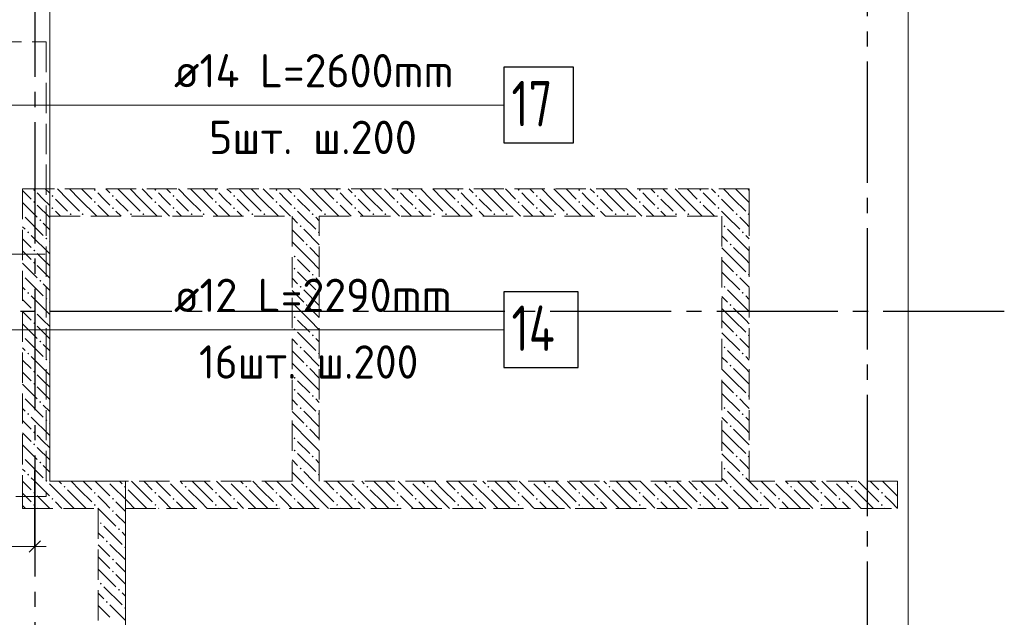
# Model space of a CAD drawing. Header units: millimetres. Extents: x 0 to 31317, y 0 to 42000.
# Tile 7 of 12: x 16225 to 22729, y 26532 to 30477. Entities that reach past the tile are written whole.
import ezdxf

# ---------------------------------------------------------------- set-up
doc = ezdxf.new("R2010")
doc.units = ezdxf.units.MM
doc.linetypes.add('______2', pattern=[270, 200, -70])
doc.linetypes.add('______5', pattern=[1100, 800, -100, 100, -100])
for name, color, linetype, lineweight in [('Standard', 7, 'Continuous', 25), ('ДОП Верх по У', 7, 'Continuous', 25), ('ЖБ Перекрытие верхний уровень', 7, 'Continuous', 35), ('ЖБ Стена верхний уровень', 7, 'Continuous', 35), ('Оси', 40, '______5', 18), ('Позиционная метка номер позиции', 7, 'Continuous', 13), ('Примечания', 7, 'Continuous', 25)]:
    doc.layers.add(name, color=color, linetype=linetype, lineweight=lineweight)
doc.styles.add('ISOCPEUR', font='txt')

msp = doc.modelspace()

# ---------------------------------------------------------------- hatches: boundary and pattern name
at = {"layer": 'ЖБ Стена верхний уровень', "linetype": 'Continuous', "lineweight": 18, "transparency": 33554687}
for points in [[(16314.5, 29353.1), (16321, 29359.6), (16327.5, 29353.1), (16321, 29346.6)], [(16714.5, 29353.1), (16721, 29359.6), (16727.5, 29353.1), (16721, 29346.6)], [(17114.5, 29353.1), (17121, 29359.6), (17127.5, 29353.1), (17121, 29346.6)], [(17514.5, 29353.1), (17521, 29359.6), (17527.5, 29353.1), (17521, 29346.6)], [(17914.5, 29353.1), (17921, 29359.6), (17927.5, 29353.1), (17921, 29346.6)], [(18314.5, 29353.1), (18321, 29359.6), (18327.5, 29353.1), (18321, 29346.6)], [(18714.5, 29353.1), (18721, 29359.6), (18727.4, 29353.1), (18721, 29346.6)], [(19114.5, 29353.1), (19121, 29359.6), (19127.4, 29353.1), (19121, 29346.6)], [(19514.5, 29353.1), (19521, 29359.6), (19527.4, 29353.1), (19521, 29346.6)], [(19914.5, 29353.1), (19921, 29359.6), (19927.4, 29353.1), (19921, 29346.6)], [(20314.5, 29353.1), (20321, 29359.6), (20327.4, 29353.1), (20321, 29346.6)], [(20714.5, 29353.1), (20721, 29359.6), (20727.4, 29353.1), (20721, 29346.6)], [(16314.5, 29273.1), (16321, 29279.6), (16327.5, 29273.1), (16321, 29266.6)], [(16434.5, 29313.1), (16440.9, 29319.6), (16447.4, 29313.1), (16440.9, 29306.6)], [(16714.5, 29273.1), (16721, 29279.6), (16727.5, 29273.1), (16721, 29266.6)], [(16834.5, 29313.1), (16840.9, 29319.6), (16847.4, 29313.1), (16840.9, 29306.6)], [(17114.5, 29273.1), (17121, 29279.6), (17127.5, 29273.1), (17121, 29266.6)], [(17234.5, 29313.1), (17240.9, 29319.6), (17247.4, 29313.1), (17240.9, 29306.6)], [(17514.5, 29273.1), (17521, 29279.6), (17527.5, 29273.1), (17521, 29266.6)], [(17634.5, 29313.1), (17640.9, 29319.6), (17647.4, 29313.1), (17640.9, 29306.6)], [(17914.5, 29273.1), (17921, 29279.6), (17927.5, 29273.1), (17921, 29266.6)], [(18034.5, 29313.1), (18040.9, 29319.6), (18047.4, 29313.1), (18040.9, 29306.6)], [(18314.5, 29273.1), (18321, 29279.6), (18327.5, 29273.1), (18321, 29266.6)], [(18434.5, 29313.1), (18440.9, 29319.6), (18447.4, 29313.1), (18440.9, 29306.6)], [(18714.5, 29273.1), (18721, 29279.6), (18727.4, 29273.1), (18721, 29266.6)], [(18834.5, 29313.1), (18840.9, 29319.6), (18847.4, 29313.1), (18840.9, 29306.6)], [(19114.5, 29273.1), (19121, 29279.6), (19127.4, 29273.1), (19121, 29266.6)], [(19234.5, 29313.1), (19240.9, 29319.6), (19247.4, 29313.1), (19240.9, 29306.6)], [(19514.5, 29273.1), (19521, 29279.6), (19527.4, 29273.1), (19521, 29266.6)], [(19634.5, 29313.1), (19640.9, 29319.6), (19647.4, 29313.1), (19640.9, 29306.6)], [(19914.5, 29273.1), (19921, 29279.6), (19927.4, 29273.1), (19921, 29266.6)], [(20034.5, 29313.1), (20040.9, 29319.6), (20047.4, 29313.1), (20040.9, 29306.6)], [(20314.5, 29273.1), (20321, 29279.6), (20327.4, 29273.1), (20321, 29266.6)], [(20434.5, 29313.1), (20440.9, 29319.6), (20447.4, 29313.1), (20440.9, 29306.6)], [(20714.5, 29273.1), (20721, 29279.6), (20727.4, 29273.1), (20721, 29266.6)], [(20834.5, 29313.1), (20840.9, 29319.6), (20847.4, 29313.1), (20840.9, 29306.6)], [(16434.5, 29233.1), (16440.9, 29239.6), (16447.4, 29233.1), (16440.9, 29226.6)], [(16834.5, 29233.1), (16840.9, 29239.6), (16847.4, 29233.1), (16840.9, 29226.6)], [(17234.5, 29233.1), (17240.9, 29239.6), (17247.4, 29233.1), (17240.9, 29226.6)], [(17634.5, 29233.1), (17640.9, 29239.6), (17647.4, 29233.1), (17640.9, 29226.6)], [(18034.5, 29233.1), (18040.9, 29239.6), (18047.4, 29233.1), (18040.9, 29226.6)], [(18434.5, 29233.1), (18440.9, 29239.6), (18447.4, 29233.1), (18440.9, 29226.6)], [(18834.5, 29233.1), (18840.9, 29239.6), (18847.4, 29233.1), (18840.9, 29226.6)], [(19234.5, 29233.1), (19240.9, 29239.6), (19247.4, 29233.1), (19240.9, 29226.6)], [(19634.5, 29233.1), (19640.9, 29239.6), (19647.4, 29233.1), (19640.9, 29226.6)], [(20034.5, 29233.1), (20040.9, 29239.6), (20047.4, 29233.1), (20040.9, 29226.6)], [(20434.5, 29233.1), (20440.9, 29239.6), (20447.4, 29233.1), (20440.9, 29226.6)], [(20834.5, 29233.1), (20840.9, 29239.6), (20847.4, 29233.1), (20840.9, 29226.6)], [(16244, 29196.6), (16247.4, 29193.1), (16244, 29189.7)], [(16354.4, 29153.1), (16360.9, 29159.6), (16367.4, 29153.1), (16360.9, 29146.6)], [(16554.4, 29193.1), (16560.9, 29199.6), (16567.4, 29193.1), (16560.9, 29186.6)], [(16634.5, 29193.1), (16640.9, 29199.6), (16647.4, 29193.1), (16640.9, 29186.6)], [(16954.4, 29193.1), (16960.9, 29199.6), (16967.4, 29193.1), (16960.9, 29186.6)], [(17034.5, 29193.1), (17040.9, 29199.6), (17047.4, 29193.1), (17040.9, 29186.6)], [(17354.4, 29193.1), (17360.9, 29199.6), (17367.4, 29193.1), (17360.9, 29186.6)], [(17434.5, 29193.1), (17440.9, 29199.6), (17447.4, 29193.1), (17440.9, 29186.6)], [(17754.4, 29193.1), (17760.9, 29199.6), (17767.4, 29193.1), (17760.9, 29186.6)], [(17834.5, 29193.1), (17840.9, 29199.6), (17847.4, 29193.1), (17840.9, 29186.6)], [(18154.4, 29193.1), (18160.9, 29199.6), (18167.4, 29193.1), (18160.9, 29186.6)], [(18234.5, 29193.1), (18240.9, 29199.6), (18247.4, 29193.1), (18240.9, 29186.6)], [(18554.4, 29193.1), (18560.9, 29199.6), (18567.4, 29193.1), (18560.9, 29186.6)], [(18634.5, 29193.1), (18640.9, 29199.6), (18647.4, 29193.1), (18640.9, 29186.6)], [(18954.4, 29193.1), (18960.9, 29199.6), (18967.4, 29193.1), (18960.9, 29186.6)], [(19034.5, 29193.1), (19040.9, 29199.6), (19047.4, 29193.1), (19040.9, 29186.6)], [(19354.4, 29193.1), (19360.9, 29199.6), (19367.4, 29193.1), (19360.9, 29186.6)], [(19434.5, 29193.1), (19440.9, 29199.6), (19447.4, 29193.1), (19440.9, 29186.6)], [(19754.4, 29193.1), (19760.9, 29199.6), (19767.4, 29193.1), (19760.9, 29186.6)], [(19834.5, 29193.1), (19840.9, 29199.6), (19847.4, 29193.1), (19840.9, 29186.6)], [(20154.4, 29193.1), (20160.9, 29199.6), (20167.4, 29193.1), (20160.9, 29186.6)], [(20234.5, 29193.1), (20240.9, 29199.6), (20247.4, 29193.1), (20240.9, 29186.6)], [(20554.4, 29193.1), (20560.9, 29199.6), (20567.4, 29193.1), (20560.9, 29186.6)], [(20634.5, 29193.1), (20640.9, 29199.6), (20647.4, 29193.1), (20640.9, 29186.6)], [(20954.4, 29193.1), (20960.9, 29199.6), (20967.4, 29193.1), (20960.9, 29186.6)], [(21034.5, 29193.1), (21040.9, 29199.6), (21044, 29196.6), (21044, 29189.7), (21040.9, 29186.6)], [(16274.5, 29073.1), (16281, 29079.6), (16287.5, 29073.1), (16281, 29066.6)], [(18074.5, 29113.1), (18081, 29119.6), (18087.5, 29113.1), (18081, 29106.6)], [(18194.5, 29073.1), (18201, 29079.6), (18204, 29076.6), (18204, 29069.7), (18201, 29066.6)], [(20874.5, 29113.1), (20881, 29119.6), (20887.5, 29113.1), (20881, 29106.6)], [(20994.5, 29073.1), (21001, 29079.6), (21007.5, 29073.1), (21001, 29066.6)], [(16394.5, 29033.1), (16401, 29039.6), (16407.5, 29033.1), (16401, 29026.6)], [(16314.5, 28953.1), (16321, 28959.6), (16327.5, 28953.1), (16321, 28946.6)], [(18114.5, 28993.1), (18121, 28999.6), (18127.5, 28993.1), (18121, 28986.6)], [(20914.5, 28993.1), (20921, 28999.6), (20927.4, 28993.1), (20921, 28986.6)], [(16314.5, 28873.1), (16321, 28879.6), (16327.5, 28873.1), (16321, 28866.6)], [(18034.5, 28913.1), (18040.9, 28919.6), (18047.4, 28913.1), (18040.9, 28906.6)], [(18034.5, 28833.1), (18040.9, 28839.6), (18047.4, 28833.1), (18040.9, 28826.6)], [(16244, 28796.6), (16247.4, 28793.1), (16244, 28789.7)], [(16354.4, 28753.1), (16360.9, 28759.6), (16367.4, 28753.1), (16360.9, 28746.6)], [(18154.4, 28793.1), (18160.9, 28799.6), (18167.4, 28793.1), (18160.9, 28786.6)], [(20954.4, 28793.1), (20960.9, 28799.6), (20967.4, 28793.1), (20960.9, 28786.6)], [(21034.5, 28793.1), (21040.9, 28799.6), (21044, 28796.6), (21044, 28789.7), (21040.9, 28786.6)], [(18074.5, 28713.1), (18081, 28719.6), (18087.5, 28713.1), (18081, 28706.6)], [(20874.5, 28713.1), (20881, 28719.6), (20887.5, 28713.1), (20881, 28706.6)], [(16274.5, 28673.1), (16281, 28679.6), (16287.5, 28673.1), (16281, 28666.6)], [(16394.5, 28633.1), (16401, 28639.6), (16407.5, 28633.1), (16401, 28626.6)], [(18194.5, 28673.1), (18201, 28679.6), (18204, 28676.6), (18204, 28669.7), (18201, 28666.6)], [(20994.5, 28673.1), (21001, 28679.6), (21007.5, 28673.1), (21001, 28666.6)], [(16314.5, 28553.1), (16321, 28559.6), (16327.5, 28553.1), (16321, 28546.6)], [(18114.5, 28593.1), (18121, 28599.6), (18127.5, 28593.1), (18121, 28586.6)], [(20914.5, 28593.1), (20921, 28599.6), (20927.4, 28593.1), (20921, 28586.6)], [(18034.5, 28513.1), (18040.9, 28519.6), (18047.4, 28513.1), (18040.9, 28506.6)], [(16314.5, 28473.1), (16321, 28479.6), (16327.5, 28473.1), (16321, 28466.6)], [(18034.5, 28433.1), (18040.9, 28439.6), (18047.4, 28433.1), (18040.9, 28426.6)], [(16244, 28396.6), (16247.4, 28393.1), (16244, 28389.7)], [(16354.4, 28353.1), (16360.9, 28359.6), (16367.4, 28353.1), (16360.9, 28346.6)], [(18154.4, 28393.1), (18160.9, 28399.6), (18167.4, 28393.1), (18160.9, 28386.6)], [(20954.4, 28393.1), (20960.9, 28399.6), (20967.4, 28393.1), (20960.9, 28386.6)], [(21034.5, 28393.1), (21040.9, 28399.6), (21044, 28396.6), (21044, 28389.7), (21040.9, 28386.6)], [(18074.5, 28313.1), (18081, 28319.6), (18087.5, 28313.1), (18081, 28306.6)], [(20874.5, 28313.1), (20881, 28319.6), (20887.5, 28313.1), (20881, 28306.6)], [(16274.5, 28273.1), (16281, 28279.6), (16287.5, 28273.1), (16281, 28266.6)], [(16394.5, 28233.1), (16401, 28239.6), (16407.5, 28233.1), (16401, 28226.6)], [(18194.5, 28273.1), (18201, 28279.6), (18204, 28276.6), (18204, 28269.7), (18201, 28266.6)], [(20994.5, 28273.1), (21001, 28279.6), (21007.5, 28273.1), (21001, 28266.6)], [(18114.5, 28193.1), (18121, 28199.6), (18127.5, 28193.1), (18121, 28186.6)], [(20914.5, 28193.1), (20921, 28199.6), (20927.4, 28193.1), (20921, 28186.6)], [(16314.5, 28153.1), (16321, 28159.6), (16327.5, 28153.1), (16321, 28146.6)], [(18034.5, 28113.1), (18040.9, 28119.6), (18047.4, 28113.1), (18040.9, 28106.6)], [(16314.5, 28073.1), (16321, 28079.6), (16327.5, 28073.1), (16321, 28066.6)], [(18034.5, 28033.1), (18040.9, 28039.6), (18047.4, 28033.1), (18040.9, 28026.6)], [(16244, 27996.6), (16247.4, 27993.1), (16244, 27989.7)], [(18154.4, 27993.1), (18160.9, 27999.6), (18167.4, 27993.1), (18160.9, 27986.6)], [(20954.4, 27993.1), (20960.9, 27999.6), (20967.4, 27993.1), (20960.9, 27986.6)], [(21034.5, 27993.1), (21040.9, 27999.6), (21044, 27996.6), (21044, 27989.7), (21040.9, 27986.6)], [(16354.4, 27953.1), (16360.9, 27959.6), (16367.4, 27953.1), (16360.9, 27946.6)], [(18074.5, 27913.1), (18081, 27919.6), (18087.5, 27913.1), (18081, 27906.6)], [(20874.5, 27913.1), (20881, 27919.6), (20887.5, 27913.1), (20881, 27906.6)], [(16274.5, 27873.1), (16281, 27879.6), (16287.5, 27873.1), (16281, 27866.6)], [(16394.5, 27833.1), (16401, 27839.6), (16407.5, 27833.1), (16401, 27826.6)], [(18194.5, 27873.1), (18201, 27879.6), (18204, 27876.6), (18204, 27869.7), (18201, 27866.6)], [(20994.5, 27873.1), (21001, 27879.6), (21007.5, 27873.1), (21001, 27866.6)], [(18114.5, 27793.1), (18121, 27799.6), (18127.5, 27793.1), (18121, 27786.6)], [(20914.5, 27793.1), (20921, 27799.6), (20927.4, 27793.1), (20921, 27786.6)], [(16314.5, 27753.1), (16321, 27759.6), (16327.5, 27753.1), (16321, 27746.6)], [(18034.5, 27713.1), (18040.9, 27719.6), (18047.4, 27713.1), (18040.9, 27706.6)], [(16314.5, 27673.1), (16321, 27679.6), (16327.5, 27673.1), (16321, 27666.6)], [(16244, 27596.6), (16247.4, 27593.1), (16244, 27589.7)], [(18034.5, 27633.1), (18040.9, 27639.6), (18047.4, 27633.1), (18040.9, 27626.6)], [(18154.4, 27593.1), (18160.9, 27599.6), (18167.4, 27593.1), (18160.9, 27586.6)], [(20954.4, 27593.1), (20960.9, 27599.6), (20967.4, 27593.1), (20960.9, 27586.6)], [(21034.5, 27593.1), (21040.9, 27599.6), (21044, 27596.6), (21044, 27589.7), (21040.9, 27586.6)], [(16354.4, 27553.1), (16360.9, 27559.6), (16367.4, 27553.1), (16360.9, 27546.6)], [(18074.5, 27513.1), (18081, 27519.6), (18087.5, 27513.1), (18081, 27506.6)], [(20874.5, 27513.1), (20881, 27519.6), (20887.5, 27513.1), (20881, 27506.6)], [(16274.5, 27473.1), (16281, 27479.6), (16287.5, 27473.1), (16281, 27466.6)], [(18194.5, 27473.1), (18201, 27479.6), (18204, 27476.6), (18204, 27469.7), (18201, 27466.6)], [(20994.5, 27473.1), (21001, 27479.6), (21007.5, 27473.1), (21001, 27466.6)], [(16394.5, 27433.1), (16401, 27439.6), (16407.5, 27433.1), (16404.3, 27430), (16397.6, 27430)], [(16404.3, 27430), (16401, 27426.6), (16397.6, 27430)], [(16514.5, 27393.1), (16521, 27399.6), (16527.5, 27393.1), (16521, 27386.6)], [(16804.3, 27430), (16801, 27426.6), (16797.6, 27430)], [(16914.5, 27393.1), (16921, 27399.6), (16927.5, 27393.1), (16921, 27386.6)], [(17204.3, 27430), (17201, 27426.6), (17197.6, 27430)], [(17314.5, 27393.1), (17321, 27399.6), (17327.5, 27393.1), (17321, 27386.6)], [(17604.3, 27430), (17601, 27426.6), (17597.6, 27430)], [(17714.5, 27393.1), (17721, 27399.6), (17727.5, 27393.1), (17721, 27386.6)], [(18004.3, 27430), (18001, 27426.6), (17997.6, 27430)], [(18114.5, 27393.1), (18121, 27399.6), (18127.5, 27393.1), (18121, 27386.6)], [(18404.3, 27430), (18401, 27426.6), (18397.6, 27430)], [(18514.5, 27393.1), (18521, 27399.6), (18527.5, 27393.1), (18521, 27386.6)], [(18804.3, 27430), (18801, 27426.6), (18797.6, 27430)], [(18914.5, 27393.1), (18921, 27399.6), (18927.4, 27393.1), (18921, 27386.6)], [(19204.3, 27430), (19201, 27426.6), (19197.6, 27430)], [(19314.5, 27393.1), (19321, 27399.6), (19327.4, 27393.1), (19321, 27386.6)], [(19604.3, 27430), (19601, 27426.6), (19597.6, 27430)], [(19714.5, 27393.1), (19721, 27399.6), (19727.4, 27393.1), (19721, 27386.6)], [(20004.3, 27430), (20001, 27426.6), (19997.6, 27430)], [(20114.5, 27393.1), (20121, 27399.6), (20127.4, 27393.1), (20121, 27386.6)], [(20404.3, 27430), (20401, 27426.6), (20397.6, 27430)], [(20514.5, 27393.1), (20521, 27399.6), (20527.4, 27393.1), (20521, 27386.6)], [(20804.3, 27430), (20801, 27426.6), (20797.6, 27430)], [(20914.5, 27393.1), (20921, 27399.6), (20927.4, 27393.1), (20921, 27386.6)], [(21204.3, 27430), (21201, 27426.6), (21197.6, 27430)], [(21314.5, 27393.1), (21321, 27399.6), (21327.4, 27393.1), (21321, 27386.6)], [(21604.3, 27430), (21601, 27426.6), (21597.6, 27430)], [(21714.5, 27393.1), (21721, 27399.6), (21727.4, 27393.1), (21721, 27386.6)], [(22004.3, 27430), (22001, 27426.6), (21997.6, 27430)], [(16314.5, 27353.1), (16321, 27359.6), (16327.5, 27353.1), (16321, 27346.6)], [(16434.5, 27313.1), (16440.9, 27319.6), (16447.4, 27313.1), (16440.9, 27306.6)], [(16714.5, 27353.1), (16721, 27359.6), (16727.5, 27353.1), (16721, 27346.6)], [(16834.5, 27313.1), (16840.9, 27319.6), (16847.4, 27313.1), (16840.9, 27306.6)], [(17114.5, 27353.1), (17121, 27359.6), (17127.5, 27353.1), (17121, 27346.6)], [(17234.5, 27313.1), (17240.9, 27319.6), (17247.4, 27313.1), (17240.9, 27306.6)], [(17514.5, 27353.1), (17521, 27359.6), (17527.5, 27353.1), (17521, 27346.6)], [(17634.5, 27313.1), (17640.9, 27319.6), (17647.4, 27313.1), (17640.9, 27306.6)], [(17914.5, 27353.1), (17921, 27359.6), (17927.5, 27353.1), (17921, 27346.6)], [(18034.5, 27313.1), (18040.9, 27319.6), (18047.4, 27313.1), (18040.9, 27306.6)], [(18314.5, 27353.1), (18321, 27359.6), (18327.5, 27353.1), (18321, 27346.6)], [(18434.5, 27313.1), (18440.9, 27319.6), (18447.4, 27313.1), (18440.9, 27306.6)], [(18714.5, 27353.1), (18721, 27359.6), (18727.4, 27353.1), (18721, 27346.6)], [(18834.5, 27313.1), (18840.9, 27319.6), (18847.4, 27313.1), (18840.9, 27306.6)], [(19114.5, 27353.1), (19121, 27359.6), (19127.4, 27353.1), (19121, 27346.6)], [(19234.5, 27313.1), (19240.9, 27319.6), (19247.4, 27313.1), (19240.9, 27306.6)], [(19514.5, 27353.1), (19521, 27359.6), (19527.4, 27353.1), (19521, 27346.6)], [(19634.5, 27313.1), (19640.9, 27319.6), (19647.4, 27313.1), (19640.9, 27306.6)], [(19914.5, 27353.1), (19921, 27359.6), (19927.4, 27353.1), (19921, 27346.6)], [(20034.5, 27313.1), (20040.9, 27319.6), (20047.4, 27313.1), (20040.9, 27306.6)], [(20314.5, 27353.1), (20321, 27359.6), (20327.4, 27353.1), (20321, 27346.6)], [(20434.5, 27313.1), (20440.9, 27319.6), (20447.4, 27313.1), (20440.9, 27306.6)], [(20714.5, 27353.1), (20721, 27359.6), (20727.4, 27353.1), (20721, 27346.6)], [(20834.5, 27313.1), (20840.9, 27319.6), (20847.4, 27313.1), (20840.9, 27306.6)], [(21114.5, 27353.1), (21121, 27359.6), (21127.4, 27353.1), (21121, 27346.6)], [(21234.5, 27313.1), (21240.9, 27319.6), (21247.4, 27313.1), (21240.9, 27306.6)], [(21514.5, 27353.1), (21521, 27359.6), (21527.4, 27353.1), (21521, 27346.6)], [(21634.5, 27313.1), (21640.9, 27319.6), (21647.4, 27313.1), (21640.9, 27306.6)], [(21914.5, 27353.1), (21921, 27359.6), (21927.4, 27353.1), (21921, 27346.6)], [(16314.5, 27273.1), (16321, 27279.6), (16327.5, 27273.1), (16321, 27266.6)], [(16714.5, 27273.1), (16721, 27279.6), (16727.5, 27273.1), (16721, 27266.6)], [(17114.5, 27273.1), (17121, 27279.6), (17127.5, 27273.1), (17121, 27266.6)], [(17514.5, 27273.1), (17521, 27279.6), (17527.5, 27273.1), (17521, 27266.6)], [(17914.5, 27273.1), (17921, 27279.6), (17927.5, 27273.1), (17921, 27266.6)], [(18314.5, 27273.1), (18321, 27279.6), (18327.5, 27273.1), (18321, 27266.6)], [(18714.5, 27273.1), (18721, 27279.6), (18727.4, 27273.1), (18721, 27266.6)], [(19114.5, 27273.1), (19121, 27279.6), (19127.4, 27273.1), (19121, 27266.6)], [(19514.5, 27273.1), (19521, 27279.6), (19527.4, 27273.1), (19521, 27266.6)], [(19914.5, 27273.1), (19921, 27279.6), (19927.4, 27273.1), (19921, 27266.6)], [(20314.5, 27273.1), (20321, 27279.6), (20327.4, 27273.1), (20321, 27266.6)], [(20714.5, 27273.1), (20721, 27279.6), (20727.4, 27273.1), (20721, 27266.6)], [(21114.5, 27273.1), (21121, 27279.6), (21127.4, 27273.1), (21121, 27266.6)], [(21514.5, 27273.1), (21521, 27279.6), (21527.4, 27273.1), (21521, 27266.6)], [(21914.5, 27273.1), (21921, 27279.6), (21927.4, 27273.1), (21921, 27266.6)], [(16834.5, 27233.1), (16840.9, 27239.6), (16847.4, 27233.1), (16840.9, 27226.6)], [(16754.4, 27153.1), (16760.9, 27159.6), (16767.4, 27153.1), (16760.9, 27146.6)], [(16874.5, 27113.1), (16881, 27119.6), (16887.5, 27113.1), (16881, 27106.6)], [(16794.5, 27033.1), (16801, 27039.6), (16807.5, 27033.1), (16801, 27026.6)], [(16914.5, 26993.1), (16921, 26999.6), (16924, 26996.6), (16924, 26989.7), (16921, 26986.6)], [(16834.5, 26913.1), (16840.9, 26919.6), (16847.4, 26913.1), (16840.9, 26906.6)], [(16834.5, 26833.1), (16840.9, 26839.6), (16847.4, 26833.1), (16840.9, 26826.6)], [(16754.4, 26753.1), (16760.9, 26759.6), (16767.4, 26753.1), (16760.9, 26746.6)], [(16874.5, 26713.1), (16881, 26719.6), (16887.5, 26713.1), (16881, 26706.6)], [(16794.5, 26633.1), (16801, 26639.6), (16807.5, 26633.1), (16801, 26626.6)], [(16914.5, 26593.1), (16921, 26599.6), (16924, 26596.6), (16924, 26589.7), (16921, 26586.6)]]:
    msp.add_hatch(color=7, dxfattribs=at).paths.add_polyline_path(points, flags=16)

# ---------------------------------------------------------------- linework, layer by layer
at = {"layer": 'Standard', "color": 251, "linetype": 'Continuous', "lineweight": -3, "true_color": 0x656565, "transparency": 33554687}
for q in [(16324, 27500.2), (16324, 27125), (16324, 26875)]:
    msp.add_line((16324, 27000), q, dxfattribs=at)
at = {"layer": 'Standard', "color": 7, "linetype": 'Continuous', "lineweight": 13, "transparency": 33554687}
for p, q in [((14687, 27000), (16324, 27000)), ((16324, 27000), (16399, 27000))]:
    msp.add_line(p, q, dxfattribs=at)
at = {"layer": 'Standard', "color": 7, "linetype": 'Continuous', "lineweight": 25, "transparency": 33554687}
msp.add_line((16286.5, 26962.5), (16361.5, 27037.5), dxfattribs=at)
at = {"layer": 'Standard', "color": 254, "linetype": 'Continuous', "lineweight": 18, "true_color": 0xc4c4ff, "transparency": 33554687}
msp.add_lwpolyline([(7706, 18130), (22093, 18130), (22093, 38970), (7706, 38970), (7706, 18130)], dxfattribs=at)
at = {"layer": 'ДОП Верх по У', "color": 7, "linetype": 'Continuous', "lineweight": 13, "transparency": 33554687}
for p, q in [((17224, 29913), (19332, 29913)), ((17224, 28430), (19310, 28430))]:
    msp.add_line(p, q, dxfattribs=at)
at = {"layer": 'ДОП Верх по У', "color": 7, "linetype": 'Continuous', "lineweight": 18, "transparency": 33554687}
msp.add_line((14693, 28930), (16393, 28930), dxfattribs=at)
at = {"layer": 'ДОП Верх по У', "color": 7, "linetype": 'Continuous', "lineweight": 25, "transparency": 33554687}
for points in [[(19424, 29663), (19884, 29663), (19884, 30163), (19424, 30163), (19424, 29663)], [(19424, 28180), (19914, 28180), (19914, 28680), (19424, 28680), (19424, 28180)]]:
    msp.add_lwpolyline(points, dxfattribs=at)
at = {"layer": 'ЖБ Перекрытие верхний уровень', "color": 7, "linetype": 'Continuous', "lineweight": 18, "transparency": 33554687}
for p, q in [((16424, 27430), (16424, 32380)), ((16924, 27430), (16424, 27430)), ((16924, 24720), (16924, 27430))]:
    msp.add_line(p, q, dxfattribs=at)
at = {"layer": 'ЖБ Стена верхний уровень', "color": 251, "linetype": '______2', "lineweight": 13, "true_color": 0x656565, "transparency": 33554687}
for p, q in [((16424, 29360), (16244, 29360)), ((16244, 29360), (16244, 27430)), ((21044, 29360), (16424, 29360)), ((21044, 29180), (21044, 29360)), ((16424, 29180), (18024, 29180)), ((16424, 27430), (16424, 29180)), ((18024, 29180), (18024, 27430)), ((18204, 29180), (20864, 29180)), ((18204, 27430), (18204, 29180)), ((20864, 29180), (20864, 27430)), ((21044, 27430), (21044, 29180)), ((16244, 27430), (16244, 27250)), ((18024, 27430), (16424, 27430)), ((20864, 27430), (18204, 27430)), ((22024, 27430), (21044, 27430)), ((22024, 27250), (22024, 27430)), ((16244, 27250), (16744, 27250)), ((16744, 27250), (16744, 24720)), ((16924, 27250), (22024, 27250)), ((16924, 24720), (16924, 27250))]:
    msp.add_line(p, q, dxfattribs=at)
at = {"layer": 'ЖБ Стена верхний уровень', "color": 9, "linetype": 'Continuous', "lineweight": 18, "true_color": 0xc7c7c7, "transparency": 33554687}
for p, q in [((16244, 29350.1), (16301, 29293.1)), ((16394.1, 29360), (16421, 29333.1)), ((16540.9, 29293.1), (16474.1, 29360)), ((16554.1, 29360), (16621, 29293.1)), ((16634.1, 29360), (16701, 29293.1)), ((16794.1, 29360), (16821, 29333.1)), ((16940.9, 29293.1), (16874.1, 29360)), ((16954.1, 29360), (17021, 29293.1)), ((17034.1, 29360), (17101, 29293.1)), ((17194.1, 29360), (17221, 29333.1)), ((17340.9, 29293.1), (17274.1, 29360)), ((17354.1, 29360), (17421, 29293.1)), ((17434.1, 29360), (17501, 29293.1)), ((17594.1, 29360), (17621, 29333.1)), ((17740.9, 29293.1), (17674.1, 29360)), ((17754.1, 29360), (17821, 29293.1)), ((17834.1, 29360), (17901, 29293.1)), ((17994.1, 29360), (18021, 29333.1)), ((18140.9, 29293.1), (18074.1, 29360)), ((18154.1, 29360), (18221, 29293.1)), ((18234.1, 29360), (18301, 29293.1)), ((18394.1, 29360), (18421, 29333.1)), ((18540.9, 29293.1), (18474.1, 29360)), ((18554.1, 29360), (18621, 29293.1)), ((18634.1, 29360), (18701, 29293.1)), ((18794.1, 29360), (18821, 29333.1)), ((18940.9, 29293.1), (18874.1, 29360)), ((18954.1, 29360), (19021, 29293.1)), ((19034.1, 29360), (19101, 29293.1)), ((19194.1, 29360), (19221, 29333.1)), ((19340.9, 29293.1), (19274.1, 29360)), ((19354.1, 29360), (19421, 29293.1)), ((19434.1, 29360), (19501, 29293.1)), ((19594.1, 29360), (19621, 29333.1)), ((19740.9, 29293.1), (19674.1, 29360)), ((19754.1, 29360), (19821, 29293.1)), ((19834.1, 29360), (19901, 29293.1)), ((19994.1, 29360), (20021, 29333.1)), ((20140.9, 29293.1), (20074.1, 29360)), ((20154.1, 29360), (20221, 29293.1)), ((20234.1, 29360), (20301, 29293.1)), ((20394.1, 29360), (20421, 29333.1)), ((20540.9, 29293.1), (20474.1, 29360)), ((20554.1, 29360), (20621, 29293.1)), ((20634.1, 29360), (20701, 29293.1)), ((20794.1, 29360), (20821, 29333.1)), ((20940.9, 29293.1), (20874.1, 29360)), ((20954.1, 29360), (21021, 29293.1)), ((21034.1, 29360), (21044, 29350.1)), ((16244, 29270.1), (16340.9, 29173.1)), ((16381, 29293.1), (16340.9, 29333.1)), ((16421, 29253.1), (16381, 29293.1)), ((16460.9, 29293.1), (16540.9, 29213.1)), ((16540.9, 29293.1), (16621, 29213.1)), ((16621, 29293.1), (16734.1, 29180)), ((16781, 29293.1), (16740.9, 29333.1)), ((16821, 29253.1), (16781, 29293.1)), ((16860.9, 29293.1), (16940.9, 29213.1)), ((16940.9, 29293.1), (17021, 29213.1)), ((17021, 29293.1), (17134.1, 29180)), ((17181, 29293.1), (17140.9, 29333.1)), ((17221, 29253.1), (17181, 29293.1)), ((17260.9, 29293.1), (17340.9, 29213.1)), ((17340.9, 29293.1), (17421, 29213.1)), ((17421, 29293.1), (17534.1, 29180)), ((17581, 29293.1), (17540.9, 29333.1)), ((17621, 29253.1), (17581, 29293.1)), ((17660.9, 29293.1), (17740.9, 29213.1)), ((17740.9, 29293.1), (17821, 29213.1)), ((17821, 29293.1), (17934.1, 29180)), ((17981, 29293.1), (17940.9, 29333.1)), ((18021, 29253.1), (17981, 29293.1)), ((18060.9, 29293.1), (18140.9, 29213.1)), ((18140.9, 29293.1), (18221, 29213.1)), ((18221, 29293.1), (18334.1, 29180)), ((18381, 29293.1), (18340.9, 29333.1)), ((18421, 29253.1), (18381, 29293.1)), ((18460.9, 29293.1), (18540.9, 29213.1)), ((18540.9, 29293.1), (18621, 29213.1)), ((18621, 29293.1), (18734.1, 29180)), ((18781, 29293.1), (18740.9, 29333.1)), ((18821, 29253.1), (18781, 29293.1)), ((18860.9, 29293.1), (18940.9, 29213.1)), ((18940.9, 29293.1), (19021, 29213.1)), ((19021, 29293.1), (19134.1, 29180)), ((19181, 29293.1), (19140.9, 29333.1)), ((19221, 29253.1), (19181, 29293.1)), ((19260.9, 29293.1), (19340.9, 29213.1)), ((19340.9, 29293.1), (19421, 29213.1)), ((19421, 29293.1), (19534.1, 29180)), ((19581, 29293.1), (19540.9, 29333.1)), ((19621, 29253.1), (19581, 29293.1)), ((19660.9, 29293.1), (19740.9, 29213.1)), ((19740.9, 29293.1), (19821, 29213.1)), ((19821, 29293.1), (19934.1, 29180)), ((19981, 29293.1), (19940.9, 29333.1)), ((20021, 29253.1), (19981, 29293.1)), ((20060.9, 29293.1), (20140.9, 29213.1)), ((20140.9, 29293.1), (20221, 29213.1)), ((20221, 29293.1), (20334.1, 29180)), ((20381, 29293.1), (20340.9, 29333.1)), ((20421, 29253.1), (20381, 29293.1)), ((20460.9, 29293.1), (20540.9, 29213.1)), ((20540.9, 29293.1), (20621, 29213.1)), ((20621, 29293.1), (20734.1, 29180)), ((20781, 29293.1), (20740.9, 29333.1)), ((20821, 29253.1), (20781, 29293.1)), ((20860.9, 29293.1), (20940.9, 29213.1)), ((20940.9, 29293.1), (21021, 29213.1)), ((21021, 29293.1), (21044, 29270.1)), ((16340.9, 29253.1), (16424, 29170.1)), ((16460.9, 29213.1), (16494.1, 29180)), ((16740.9, 29253.1), (16814.1, 29180)), ((16860.9, 29213.1), (16894.1, 29180)), ((17140.9, 29253.1), (17214.1, 29180)), ((17260.9, 29213.1), (17294.1, 29180)), ((17540.9, 29253.1), (17614.1, 29180)), ((17660.9, 29213.1), (17694.1, 29180)), ((17940.9, 29253.1), (18014.1, 29180)), ((18060.9, 29213.1), (18094.1, 29180)), ((18340.9, 29253.1), (18414.1, 29180)), ((18460.9, 29213.1), (18494.1, 29180)), ((18740.9, 29253.1), (18814.1, 29180)), ((18860.9, 29213.1), (18894.1, 29180)), ((19140.9, 29253.1), (19214.1, 29180)), ((19260.9, 29213.1), (19294.1, 29180)), ((19540.9, 29253.1), (19614.1, 29180)), ((19660.9, 29213.1), (19694.1, 29180)), ((19940.9, 29253.1), (20014.1, 29180)), ((20060.9, 29213.1), (20094.1, 29180)), ((20340.9, 29253.1), (20414.1, 29180)), ((20460.9, 29213.1), (20494.1, 29180)), ((20740.9, 29253.1), (20814.1, 29180)), ((20860.9, 29213.1), (20894.1, 29180)), ((16260.9, 29173.1), (16381, 29053.1)), ((18024, 29170.1), (18060.9, 29133.1)), ((18094.1, 29180), (18181, 29093.1)), ((18204, 29150.1), (18181, 29173.1)), ((20894.1, 29180), (20981, 29093.1)), ((21021, 29133.1), (20981, 29173.1)), ((16260.9, 29093.1), (16244, 29110.1)), ((16381, 29133.1), (16424, 29090.1)), ((18024, 29090.1), (18101, 29013.1)), ((18204, 28990.1), (18101, 29093.1)), ((21021, 28973.1), (20901, 29093.1)), ((21044, 29110.1), (21021, 29133.1)), ((16244, 29030.1), (16301, 28973.1)), ((16301, 29053.1), (16421, 28933.1)), ((16424, 29010.1), (16421, 29013.1)), ((18140.9, 28893.1), (18024, 29010.1)), ((20864, 29050.1), (20901, 29013.1)), ((21021, 29053.1), (21044, 29030.1)), ((16244, 28950.1), (16301, 28893.1)), ((18140.9, 28973.1), (18204, 28910.1)), ((20940.9, 28893.1), (20864, 28970.1)), ((20940.9, 28973.1), (21021, 28893.1)), ((21021, 28973.1), (21044, 28950.1)), ((16381, 28893.1), (16340.9, 28933.1)), ((16421, 28853.1), (16381, 28893.1)), ((18060.9, 28893.1), (18140.9, 28813.1)), ((18140.9, 28893.1), (18204, 28830.1)), ((20864, 28890.1), (20940.9, 28813.1)), ((20940.9, 28893.1), (21021, 28813.1)), ((21021, 28893.1), (21044, 28870.1)), ((16244, 28870.1), (16340.9, 28773.1)), ((16340.9, 28853.1), (16424, 28770.1)), ((16260.9, 28773.1), (16381, 28653.1)), ((18024, 28770.1), (18060.9, 28733.1)), ((18060.9, 28813.1), (18181, 28693.1)), ((18204, 28750.1), (18181, 28773.1)), ((20864, 28810.1), (20981, 28693.1)), ((21021, 28733.1), (20981, 28773.1)), ((16260.9, 28693.1), (16244, 28710.1)), ((16381, 28733.1), (16424, 28690.1)), ((18024, 28690.1), (18101, 28613.1)), ((18204, 28590.1), (18101, 28693.1)), ((21021, 28573.1), (20901, 28693.1)), ((21044, 28710.1), (21021, 28733.1)), ((16244, 28630.1), (16301, 28573.1)), ((16301, 28653.1), (16421, 28533.1)), ((20864, 28650.1), (20901, 28613.1)), ((21021, 28653.1), (21044, 28630.1)), ((16424, 28610.1), (16421, 28613.1)), ((18140.9, 28493.1), (18024, 28610.1)), ((18140.9, 28573.1), (18204, 28510.1)), ((20940.9, 28493.1), (20864, 28570.1)), ((20940.9, 28573.1), (21021, 28493.1)), ((21021, 28573.1), (21044, 28550.1)), ((16244, 28550.1), (16301, 28493.1)), ((16381, 28493.1), (16340.9, 28533.1)), ((16421, 28453.1), (16381, 28493.1)), ((18060.9, 28493.1), (18140.9, 28413.1)), ((18140.9, 28493.1), (18204, 28430.1)), ((20864, 28490.1), (20940.9, 28413.1)), ((20940.9, 28493.1), (21021, 28413.1)), ((21021, 28493.1), (21044, 28470.1)), ((16244, 28470.1), (16340.9, 28373.1)), ((16340.9, 28453.1), (16424, 28370.1)), ((16260.9, 28373.1), (16381, 28253.1)), ((18024, 28370.1), (18060.9, 28333.1)), ((18060.9, 28413.1), (18181, 28293.1)), ((18204, 28350.1), (18181, 28373.1)), ((20864, 28410.1), (20981, 28293.1)), ((21021, 28333.1), (20981, 28373.1)), ((16260.9, 28293.1), (16244, 28310.1)), ((16381, 28333.1), (16424, 28290.1)), ((21044, 28310.1), (21021, 28333.1)), ((16244, 28230.1), (16301, 28173.1)), ((16301, 28253.1), (16421, 28133.1)), ((18024, 28290.1), (18101, 28213.1)), ((18204, 28190.1), (18101, 28293.1)), ((20864, 28250.1), (20901, 28213.1)), ((21021, 28173.1), (20901, 28293.1)), ((21021, 28253.1), (21044, 28230.1)), ((16424, 28210.1), (16421, 28213.1)), ((18140.9, 28093.1), (18024, 28210.1)), ((18140.9, 28173.1), (18204, 28110.1)), ((20940.9, 28093.1), (20864, 28170.1)), ((20940.9, 28173.1), (21021, 28093.1)), ((21021, 28173.1), (21044, 28150.1)), ((16244, 28150.1), (16301, 28093.1)), ((16381, 28093.1), (16340.9, 28133.1)), ((16244, 28070.1), (16340.9, 27973.1)), ((16340.9, 28053.1), (16424, 27970.1)), ((16421, 28053.1), (16381, 28093.1)), ((18060.9, 28093.1), (18140.9, 28013.1)), ((18140.9, 28093.1), (18204, 28030.1)), ((20864, 28090.1), (20940.9, 28013.1)), ((20940.9, 28093.1), (21021, 28013.1)), ((21021, 28093.1), (21044, 28070.1)), ((16260.9, 27973.1), (16381, 27853.1)), ((18024, 27970.1), (18060.9, 27933.1)), ((18060.9, 28013.1), (18181, 27893.1)), ((18204, 27950.1), (18181, 27973.1)), ((20864, 28010.1), (20981, 27893.1)), ((21021, 27933.1), (20981, 27973.1)), ((16260.9, 27893.1), (16244, 27910.1)), ((16381, 27933.1), (16424, 27890.1)), ((21044, 27910.1), (21021, 27933.1)), ((16301, 27853.1), (16421, 27733.1)), ((18024, 27890.1), (18101, 27813.1)), ((18204, 27790.1), (18101, 27893.1)), ((20864, 27850.1), (20901, 27813.1)), ((21021, 27773.1), (20901, 27893.1)), ((21021, 27853.1), (21044, 27830.1)), ((16244, 27830.1), (16301, 27773.1)), ((16424, 27810.1), (16421, 27813.1)), ((18140.9, 27693.1), (18024, 27810.1)), ((16244, 27750.1), (16301, 27693.1)), ((16381, 27693.1), (16340.9, 27733.1)), ((18140.9, 27773.1), (18204, 27710.1)), ((20940.9, 27693.1), (20864, 27770.1)), ((20940.9, 27773.1), (21021, 27693.1)), ((21021, 27773.1), (21044, 27750.1)), ((16244, 27670.1), (16340.9, 27573.1)), ((16340.9, 27653.1), (16424, 27570.1)), ((16421, 27653.1), (16381, 27693.1)), ((18060.9, 27693.1), (18140.9, 27613.1)), ((18140.9, 27693.1), (18204, 27630.1)), ((20864, 27690.1), (20940.9, 27613.1)), ((20940.9, 27693.1), (21021, 27613.1)), ((21021, 27693.1), (21044, 27670.1)), ((18060.9, 27613.1), (18181, 27493.1)), ((20864, 27610.1), (20981, 27493.1)), ((16260.9, 27573.1), (16381, 27453.1)), ((16381, 27533.1), (16424, 27490.1)), ((18024, 27570.1), (18060.9, 27533.1)), ((18204, 27550.1), (18181, 27573.1)), ((21021, 27533.1), (20981, 27573.1)), ((21044, 27510.1), (21021, 27533.1)), ((16260.9, 27493.1), (16244, 27510.1)), ((16301, 27453.1), (16324.1, 27430)), ((18024, 27490.1), (18084.1, 27430)), ((18164.1, 27430), (18101, 27493.1)), ((20864, 27450.1), (20884.1, 27430)), ((20964.1, 27430), (20901, 27493.1)), ((21021, 27453.1), (21044, 27430.1)), ((16244, 27430.1), (16244.1, 27430)), ((16244.1, 27430), (16301, 27373.1)), ((16324.1, 27430), (16421, 27333.1)), ((16540.9, 27293.1), (16421, 27413.1)), ((16484.1, 27430), (16501, 27413.1)), ((16621, 27373.1), (16564.1, 27430)), ((16644.1, 27430), (16701, 27373.1)), ((16724.1, 27430), (16821, 27333.1)), ((16940.9, 27293.1), (16821, 27413.1)), ((16884.1, 27430), (16901, 27413.1)), ((17021, 27373.1), (16964.1, 27430)), ((17044.1, 27430), (17101, 27373.1)), ((17124.1, 27430), (17221, 27333.1)), ((17340.9, 27293.1), (17221, 27413.1)), ((17284.1, 27430), (17301, 27413.1)), ((17421, 27373.1), (17364.1, 27430)), ((17444.1, 27430), (17501, 27373.1)), ((17524.1, 27430), (17621, 27333.1)), ((17740.9, 27293.1), (17621, 27413.1)), ((17684.1, 27430), (17701, 27413.1)), ((17821, 27373.1), (17764.1, 27430)), ((17844.1, 27430), (17901, 27373.1)), ((17924.1, 27430), (18021, 27333.1)), ((18140.9, 27293.1), (18021, 27413.1)), ((18084.1, 27430), (18101, 27413.1)), ((18221, 27373.1), (18164.1, 27430)), ((18244.1, 27430), (18301, 27373.1)), ((18324.1, 27430), (18421, 27333.1)), ((18540.9, 27293.1), (18421, 27413.1)), ((18484.1, 27430), (18501, 27413.1)), ((18621, 27373.1), (18564.1, 27430)), ((18644.1, 27430), (18701, 27373.1)), ((18724.1, 27430), (18821, 27333.1)), ((18940.9, 27293.1), (18821, 27413.1)), ((18884.1, 27430), (18901, 27413.1)), ((19021, 27373.1), (18964.1, 27430)), ((19044.1, 27430), (19101, 27373.1)), ((19124.1, 27430), (19221, 27333.1)), ((19340.9, 27293.1), (19221, 27413.1)), ((19284.1, 27430), (19301, 27413.1)), ((19421, 27373.1), (19364.1, 27430)), ((19444.1, 27430), (19501, 27373.1)), ((19524.1, 27430), (19621, 27333.1)), ((19740.9, 27293.1), (19621, 27413.1)), ((19684.1, 27430), (19701, 27413.1)), ((19821, 27373.1), (19764.1, 27430)), ((19844.1, 27430), (19901, 27373.1)), ((19924.1, 27430), (20021, 27333.1)), ((20140.9, 27293.1), (20021, 27413.1)), ((20084.1, 27430), (20101, 27413.1)), ((20221, 27373.1), (20164.1, 27430)), ((20244.1, 27430), (20301, 27373.1)), ((20324.1, 27430), (20421, 27333.1)), ((20540.9, 27293.1), (20421, 27413.1)), ((20484.1, 27430), (20501, 27413.1)), ((20621, 27373.1), (20564.1, 27430)), ((20644.1, 27430), (20701, 27373.1)), ((20724.1, 27430), (20821, 27333.1)), ((20940.9, 27293.1), (20821, 27413.1)), ((20884.1, 27430), (20901, 27413.1)), ((21021, 27373.1), (20964.1, 27430)), ((21044.1, 27430), (21101, 27373.1)), ((21124.1, 27430), (21221, 27333.1)), ((21340.9, 27293.1), (21221, 27413.1)), ((21284.1, 27430), (21301, 27413.1)), ((21421, 27373.1), (21364.1, 27430)), ((21444.1, 27430), (21501, 27373.1)), ((21524.1, 27430), (21621, 27333.1)), ((21740.9, 27293.1), (21621, 27413.1)), ((21684.1, 27430), (21701, 27413.1)), ((21821, 27373.1), (21764.1, 27430)), ((21844.1, 27430), (21901, 27373.1)), ((21924.1, 27430), (22021, 27333.1)), ((22024, 27410.1), (22021, 27413.1)), ((16244, 27350.1), (16301, 27293.1)), ((16381, 27293.1), (16340.9, 27333.1)), ((16540.9, 27373.1), (16621, 27293.1)), ((16621, 27373.1), (16701, 27293.1)), ((16781, 27293.1), (16740.9, 27333.1)), ((16940.9, 27373.1), (17021, 27293.1)), ((17021, 27373.1), (17101, 27293.1)), ((17181, 27293.1), (17140.9, 27333.1)), ((17340.9, 27373.1), (17421, 27293.1)), ((17421, 27373.1), (17501, 27293.1)), ((17581, 27293.1), (17540.9, 27333.1)), ((17740.9, 27373.1), (17821, 27293.1)), ((17821, 27373.1), (17901, 27293.1)), ((17981, 27293.1), (17940.9, 27333.1)), ((18140.9, 27373.1), (18221, 27293.1)), ((18221, 27373.1), (18301, 27293.1)), ((18381, 27293.1), (18340.9, 27333.1)), ((18540.9, 27373.1), (18621, 27293.1)), ((18621, 27373.1), (18701, 27293.1)), ((18781, 27293.1), (18740.9, 27333.1)), ((18940.9, 27373.1), (19021, 27293.1)), ((19021, 27373.1), (19101, 27293.1)), ((19181, 27293.1), (19140.9, 27333.1)), ((19340.9, 27373.1), (19421, 27293.1)), ((19421, 27373.1), (19501, 27293.1)), ((19581, 27293.1), (19540.9, 27333.1)), ((19740.9, 27373.1), (19821, 27293.1)), ((19821, 27373.1), (19901, 27293.1)), ((19981, 27293.1), (19940.9, 27333.1)), ((20140.9, 27373.1), (20221, 27293.1)), ((20221, 27373.1), (20301, 27293.1)), ((20381, 27293.1), (20340.9, 27333.1)), ((20540.9, 27373.1), (20621, 27293.1)), ((20621, 27373.1), (20701, 27293.1)), ((20781, 27293.1), (20740.9, 27333.1)), ((20940.9, 27373.1), (21021, 27293.1)), ((21021, 27373.1), (21101, 27293.1)), ((21181, 27293.1), (21140.9, 27333.1)), ((21340.9, 27373.1), (21421, 27293.1)), ((21421, 27373.1), (21501, 27293.1)), ((21581, 27293.1), (21540.9, 27333.1)), ((21740.9, 27373.1), (21821, 27293.1)), ((21821, 27373.1), (21901, 27293.1)), ((21981, 27293.1), (21940.9, 27333.1)), ((16244, 27270.1), (16264.1, 27250)), ((16421, 27253.1), (16381, 27293.1)), ((16460.9, 27293.1), (16504.1, 27250)), ((16540.9, 27293.1), (16584.1, 27250)), ((16621, 27293.1), (16664.1, 27250)), ((16821, 27253.1), (16781, 27293.1)), ((16860.9, 27293.1), (16904.1, 27250)), ((16940.9, 27293.1), (16984.1, 27250)), ((17021, 27293.1), (17064.1, 27250)), ((17221, 27253.1), (17181, 27293.1)), ((17260.9, 27293.1), (17304.1, 27250)), ((17340.9, 27293.1), (17384.1, 27250)), ((17421, 27293.1), (17464.1, 27250)), ((17621, 27253.1), (17581, 27293.1)), ((17660.9, 27293.1), (17704.1, 27250)), ((17740.9, 27293.1), (17784.1, 27250)), ((17821, 27293.1), (17864.1, 27250)), ((18021, 27253.1), (17981, 27293.1)), ((18060.9, 27293.1), (18104.1, 27250)), ((18140.9, 27293.1), (18184.1, 27250)), ((18221, 27293.1), (18264.1, 27250)), ((18421, 27253.1), (18381, 27293.1)), ((18460.9, 27293.1), (18504.1, 27250)), ((18540.9, 27293.1), (18584.1, 27250)), ((18621, 27293.1), (18664.1, 27250)), ((18821, 27253.1), (18781, 27293.1)), ((18860.9, 27293.1), (18904.1, 27250)), ((18940.9, 27293.1), (18984.1, 27250)), ((19021, 27293.1), (19064.1, 27250)), ((19221, 27253.1), (19181, 27293.1)), ((19260.9, 27293.1), (19304.1, 27250)), ((19340.9, 27293.1), (19384.1, 27250)), ((19421, 27293.1), (19464.1, 27250)), ((19621, 27253.1), (19581, 27293.1)), ((19660.9, 27293.1), (19704.1, 27250)), ((19740.9, 27293.1), (19784.1, 27250)), ((19821, 27293.1), (19864.1, 27250)), ((20021, 27253.1), (19981, 27293.1)), ((20060.9, 27293.1), (20104.1, 27250)), ((20140.9, 27293.1), (20184.1, 27250)), ((20221, 27293.1), (20264.1, 27250)), ((20421, 27253.1), (20381, 27293.1)), ((20460.9, 27293.1), (20504.1, 27250)), ((20540.9, 27293.1), (20584.1, 27250)), ((20621, 27293.1), (20664.1, 27250)), ((20821, 27253.1), (20781, 27293.1)), ((20860.9, 27293.1), (20904.1, 27250)), ((20940.9, 27293.1), (20984.1, 27250)), ((21021, 27293.1), (21064.1, 27250)), ((21221, 27253.1), (21181, 27293.1)), ((21260.9, 27293.1), (21304.1, 27250)), ((21340.9, 27293.1), (21384.1, 27250)), ((21421, 27293.1), (21464.1, 27250)), ((21621, 27253.1), (21581, 27293.1)), ((21660.9, 27293.1), (21704.1, 27250)), ((21740.9, 27293.1), (21784.1, 27250)), ((21821, 27293.1), (21864.1, 27250)), ((22021, 27253.1), (21981, 27293.1)), ((16340.9, 27253.1), (16344.1, 27250)), ((16740.9, 27253.1), (16744.1, 27250)), ((16744.1, 27250), (16860.9, 27133.1)), ((16860.9, 27213.1), (16924, 27150.1)), ((16904.1, 27250), (16924, 27230.1)), ((17140.9, 27253.1), (17144.1, 27250)), ((17540.9, 27253.1), (17544.1, 27250)), ((17940.9, 27253.1), (17944.1, 27250)), ((18340.9, 27253.1), (18344.1, 27250)), ((18740.9, 27253.1), (18744.1, 27250)), ((19140.9, 27253.1), (19144.1, 27250)), ((19540.9, 27253.1), (19544.1, 27250)), ((19940.9, 27253.1), (19944.1, 27250)), ((20340.9, 27253.1), (20344.1, 27250)), ((20740.9, 27253.1), (20744.1, 27250)), ((21140.9, 27253.1), (21144.1, 27250)), ((21540.9, 27253.1), (21544.1, 27250)), ((21940.9, 27253.1), (21944.1, 27250)), ((16781, 27133.1), (16901, 27013.1)), ((16744, 27090.1), (16781, 27053.1)), ((16924, 27070.1), (16901, 27093.1)), ((16744, 27010.1), (16821, 26933.1)), ((16924, 26910.1), (16821, 27013.1)), ((16781, 26893.1), (16744, 26930.1)), ((16821, 26853.1), (16781, 26893.1)), ((16860.9, 26893.1), (16924, 26830.1)), ((16744, 26850.1), (16860.9, 26733.1)), ((16860.9, 26813.1), (16924, 26750.1)), ((16781, 26733.1), (16901, 26613.1)), ((16744, 26690.1), (16781, 26653.1)), ((16924, 26670.1), (16901, 26693.1)), ((16744, 26610.1), (16821, 26533.1)), ((16924, 26510.1), (16821, 26613.1))]:
    msp.add_line(p, q, dxfattribs=at)
at = {"layer": 'Оси', "color": 8, "linetype": '______5', "lineweight": -3, "transparency": 33554687}
for p, q in [((21824, 40100), (21824, 15930)), ((16324, 39700), (16324, 15930)), ((22729.2, 28550), (3600, 28550))]:
    msp.add_line(p, q, dxfattribs=at)
at = {"layer": 'Позиционная метка номер позиции', "color": 7, "linetype": 'Continuous', "lineweight": 13, "transparency": 33554687}
for points in [[(12954, 28543), (13454, 29043), (13454, 29913), (19424, 29913)], [(15643, 28930), (16143, 28430), (19424, 28430)]]:
    msp.add_lwpolyline(points, dxfattribs=at)
at = {"layer": 'Примечания', "color": 7, "linetype": '______2', "lineweight": 18, "transparency": 33554687}
for p, q in [((14687, 30330), (16399, 30330)), ((16399, 30330), (16399, 27330)), ((16399, 27330), (14687, 27330))]:
    msp.add_line(p, q, dxfattribs=at)

# ---------------------------------------------------------------- texts
at = {"layer": 'ДОП Верх по У', "color": 7, "linetype": 'Continuous', "lineweight": 13, "transparency": 33554687, "attachment_point": 7, "style": 'ISOCPEUR'}
for s, insert, char_height, width in [('\\W0.96;ø14 L=2600mm ', (17244, 30030.3), 220, 2172.611), ('\\W0.75;17', (19474, 29773), 300, 472.289), ('\\W0.97;5шт. ш.200 ', (17475, 29590.3), 220, 1712.324), ('\\W0.96;ø12 L=2290mm ', (17244, 28547.3), 220, 2150.516), ('\\W0.76;14', (19474, 28290), 300, 504.567), ('\\W0.95;16шт. ш.200 ', (17409, 28107.3), 220, 1819.9)]:
    msp.add_mtext(s, dxfattribs=dict(at, insert=insert, char_height=char_height, width=width))

doc.saveas('drawing.dxf')
